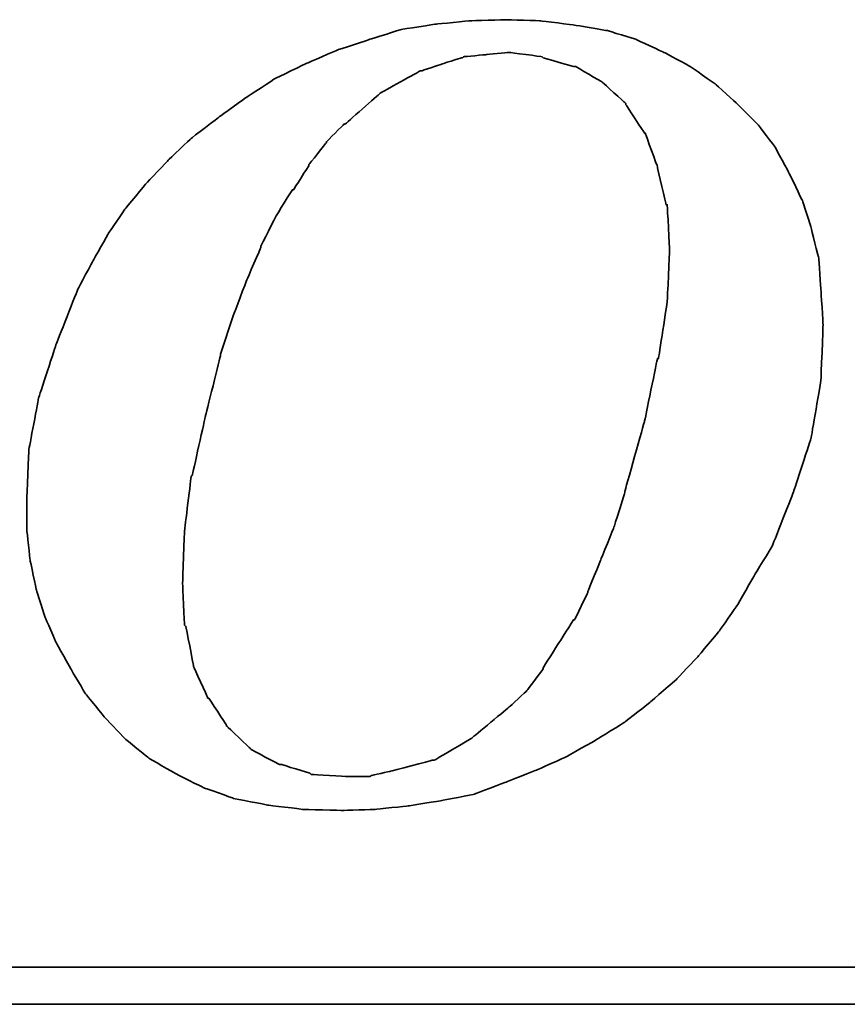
# Model space of a CAD drawing. Header units: millimetres. Extents: x 14 to 555, y 152 to 338.
# Tile 42 of 47: x 435.34 to 440.09, y 198.9 to 204.56. Entities that reach past the tile are written whole.
import ezdxf

# ---------------------------------------------------------------- set-up
doc = ezdxf.new("R2010")
doc.units = ezdxf.units.MM
doc.header["$LTSCALE"] = 0.15
doc.layers.add('DIM', color=4, linetype='CONTINUOUS')
doc.layers.add('layer 1', color=7, linetype='CONTINUOUS')

# ---------------------------------------------------------------- blocks, each defined once
blk = doc.blocks.new('TBI MOTION logo(完整正式版)')
at = {"layer": 'layer 1', "color": 22, "lineweight": 35}
for points, knots in [([(35.79625, -6.98375), (35.79625, -6.98375), (36.23125, -7.43875), (36.23125, -7.43875), (36.23125, -7.43875), (36.23125, -7.43875), (36.75625, -7.87125), (36.75625, -7.87125), (36.75625, -7.87125), (36.75625, -7.87125), (37.33125, -8.20375), (37.33125, -8.20375), (37.33125, -8.20375), (37.33125, -8.20375), (37.95625, -8.51875), (37.95625, -8.51875), (37.95625, -8.51875), (37.95625, -8.51875), (38.62625, -8.75875), (38.62625, -8.75875), (38.62625, -8.75875), (38.62625, -8.75875), (39.37125, -8.90375), (39.37125, -8.90375), (39.37125, -8.90375), (39.37125, -8.90375), (40.14125, -8.99875), (40.14125, -8.99875), (40.14125, -8.99875), (40.14125, -8.99875), (41.02625, -9.02375), (41.02625, -9.02375), (41.02625, -9.02375), (41.02625, -9.02375), (41.74625, -8.99875), (41.74625, -8.99875), (41.74625, -8.99875), (41.74625, -8.99875), (42.46625, -8.92375), (42.46625, -8.92375), (42.46625, -8.92375), (42.46625, -8.92375), (43.21125, -8.80625), (43.21125, -8.80625), (43.21125, -8.80625), (43.21125, -8.80625), (43.93125, -8.66375), (43.93125, -8.66375), (43.93125, -8.66375), (43.93125, -8.66375), (44.62625, -8.39875), (44.62625, -8.39875), (44.62625, -8.39875), (44.62625, -8.39875), (45.29625, -8.13375), (45.29625, -8.13375), (45.29625, -8.13375), (45.29625, -8.13375), (45.94625, -7.84375), (45.94625, -7.84375), (45.94625, -7.84375), (45.94625, -7.84375), (46.61625, -7.46375), (46.61625, -7.46375), (46.61625, -7.46375), (46.61625, -7.46375), (47.24125, -7.07875), (47.24125, -7.07875), (47.24125, -7.07875), (47.24125, -7.07875), (47.81625, -6.62375), (47.81625, -6.62375), (47.81625, -6.62375), (47.81625, -6.62375), (48.36875, -6.14375), (48.36875, -6.14375), (48.36875, -6.14375), (48.36875, -6.14375), (48.84625, -5.64125), (48.84625, -5.64125), (48.84625, -5.64125), (48.84625, -5.64125), (49.32625, -5.06375), (49.32625, -5.06375), (49.32625, -5.06375), (49.32625, -5.06375), (49.71125, -4.51374), (49.71125, -4.51374), (49.71125, -4.51374), (49.71125, -4.51374), (50.09625, -3.83874), (50.09625, -3.83874), (50.09625, -3.83874), (50.09625, -3.83874), (50.48125, -3.21374), (50.48125, -3.21374), (50.48125, -3.21374), (50.48125, -3.21374), (50.96125, -1.99125), (50.96125, -1.99125), (50.96125, -1.99125), (50.96125, -1.99125), (51.34375, -0.81875), (51.34375, -0.81875), (51.34375, -0.81875), (51.34375, -0.81875), (51.56125, 0.45624), (51.56125, 0.45624), (51.56125, 0.45624), (51.56125, 0.45624), (51.60625, 1.67624), (51.60625, 1.67624), (51.60625, 1.67624), (51.60625, 1.67624), (51.56125, 2.44625), (51.56125, 2.44625), (51.56125, 2.44625), (51.56125, 2.44625), (51.51125, 3.14125), (51.51125, 3.14125), (51.51125, 3.14125), (51.51125, 3.14125), (51.34375, 3.81125), (51.34375, 3.81125), (51.34375, 3.81125), (51.34375, 3.81125), (51.15125, 4.41125), (51.15125, 4.41125), (51.15125, 4.41125), (51.15125, 4.41125), (50.86125, 5.01125), (50.86125, 5.01125), (50.86125, 5.01125), (50.86125, 5.01125), (50.55125, 5.58875), (50.55125, 5.58875), (50.55125, 5.58875), (50.55125, 5.58875), (50.16625, 6.09125), (50.16625, 6.09125), (50.16625, 6.09125), (50.16625, 6.09125), (49.71125, 6.54875), (49.71125, 6.54875), (49.71125, 6.54875), (49.71125, 6.54875), (49.23125, 6.98125), (49.23125, 6.98125), (49.23125, 6.98125), (49.23125, 6.98125), (48.67875, 7.36625), (48.67875, 7.36625), (48.67875, 7.36625), (48.67875, 7.36625), (48.10375, 7.67625), (48.10375, 7.67625), (48.10375, 7.67625), (48.10375, 7.67625), (47.48125, 7.96375), (47.48125, 7.96375), (47.48125, 7.96375), (47.48125, 7.96375), (46.85625, 8.15625), (46.85625, 8.15625), (46.85625, 8.15625), (46.85625, 8.15625), (46.13625, 8.27624), (46.13625, 8.27624), (46.13625, 8.27624), (46.13625, 8.27624), (45.39125, 8.37125), (45.39125, 8.37125), (45.39125, 8.37125), (45.39125, 8.37125), (44.62625, 8.39624), (44.62625, 8.39624), (44.62625, 8.39624), (44.62625, 8.39624), (43.83625, 8.37125), (43.83625, 8.37125), (43.83625, 8.37125), (43.83625, 8.37125), (43.09125, 8.30125), (43.09125, 8.30125), (43.09125, 8.30125), (43.09125, 8.30125), (42.32125, 8.18125), (42.32125, 8.18125), (42.32125, 8.18125), (42.32125, 8.18125), (41.62875, 7.96375), (41.62875, 7.96375), (41.62875, 7.96375), (41.62875, 7.96375), (40.90625, 7.72625), (40.90625, 7.72625), (40.90625, 7.72625), (40.90625, 7.72625), (40.23624, 7.43625), (40.23624, 7.43625), (40.23624, 7.43625), (40.23624, 7.43625), (39.54124, 7.10125), (39.54124, 7.10125), (39.54124, 7.10125), (39.54124, 7.10125), (38.91625, 6.69125), (38.91625, 6.69125), (38.91625, 6.69125), (38.91625, 6.69125), (38.31625, 6.26125), (38.31625, 6.26125), (38.31625, 6.26125), (38.31625, 6.26125), (37.69125, 5.78125), (37.69125, 5.78125), (37.69125, 5.78125), (37.69125, 5.78125), (37.18625, 5.30125), (37.18625, 5.30125), (37.18625, 5.30125), (37.18625, 5.30125), (36.70625, 4.79624), (36.70625, 4.79624), (36.70625, 4.79624), (36.70625, 4.79624), (36.23125, 4.22125), (36.23125, 4.22125), (36.23125, 4.22125), (36.23125, 4.22125), (35.87124, 3.69375), (35.87124, 3.69375), (35.87124, 3.69375), (35.87124, 3.69375), (35.53125, 3.09125), (35.53125, 3.09125), (35.53125, 3.09125), (35.53125, 3.09125), (35.19875, 2.47125), (35.19875, 2.47125), (35.19875, 2.47125), (35.19875, 2.47125), (34.71625, 1.24625), (34.71625, 1.24625), (34.71625, 1.24625), (34.71625, 1.24625), (34.33125, 0.06874), (34.33125, 0.06874), (34.33125, 0.06874), (34.33125, 0.06874), (34.11625, -1.07875), (34.11625, -1.07875), (34.11625, -1.07875), (34.11625, -1.07875), (34.07125, -2.15875), (34.07125, -2.15875), (34.07125, -2.15875), (34.07125, -2.15875), (34.07125, -2.85375), (34.07125, -2.85375), (34.07125, -2.85375), (34.07125, -2.85375), (34.14125, -3.50375), (34.14125, -3.50375), (34.14125, -3.50375), (34.14125, -3.50375), (34.28625, -4.17375), (34.28625, -4.17375), (34.28625, -4.17375), (34.28625, -4.17375), (34.47625, -4.77624), (34.47625, -4.77624), (34.47625, -4.77624), (34.47625, -4.77624), (34.71625, -5.32625), (34.71625, -5.32625), (34.71625, -5.32625), (34.71625, -5.32625), (35.05375, -5.92875), (35.05375, -5.92875), (35.05375, -5.92875), (35.05375, -5.92875), (35.36375, -6.45375), (35.36375, -6.45375), (35.36375, -6.45375), (35.36375, -6.45375), (35.79625, -6.98375), (35.79625, -6.98375)], [0, 0, 0, 0, 0.01388889, 0.01388889, 0.01388889, 0.0138889, 0.02777778, 0.02777778, 0.02777778, 0.02777779, 0.04166667, 0.04166667, 0.04166667, 0.04166668, 0.05555556, 0.05555556, 0.05555556, 0.05555557, 0.06944444, 0.06944444, 0.06944444, 0.06944445, 0.08333333, 0.08333333, 0.08333333, 0.08333334, 0.09722222, 0.09722222, 0.09722222, 0.09722223, 0.11111111, 0.11111111, 0.11111111, 0.11111112, 0.125, 0.125, 0.125, 0.12500001, 0.13888889, 0.13888889, 0.13888889, 0.1388889, 0.15277778, 0.15277778, 0.15277778, 0.15277779, 0.16666667, 0.16666667, 0.16666667, 0.16666668, 0.18055556, 0.18055556, 0.18055556, 0.18055557, 0.19444444, 0.19444444, 0.19444444, 0.19444445, 0.20833333, 0.20833333, 0.20833333, 0.20833334, 0.22222222, 0.22222222, 0.22222222, 0.22222223, 0.23611111, 0.23611111, 0.23611111, 0.23611112, 0.25, 0.25, 0.25, 0.25000001, 0.26388889, 0.26388889, 0.26388889, 0.2638889, 0.27777778, 0.27777778, 0.27777778, 0.27777779, 0.29166667, 0.29166667, 0.29166667, 0.29166668, 0.30555556, 0.30555556, 0.30555556, 0.30555557, 0.31944444, 0.31944444, 0.31944444, 0.31944445, 0.33333333, 0.33333333, 0.33333333, 0.33333334, 0.34722222, 0.34722222, 0.34722222, 0.34722223, 0.36111111, 0.36111111, 0.36111111, 0.36111112, 0.375, 0.375, 0.375, 0.37500001, 0.38888889, 0.38888889, 0.38888889, 0.3888889, 0.40277778, 0.40277778, 0.40277778, 0.40277779, 0.41666667, 0.41666667, 0.41666667, 0.41666668, 0.43055556, 0.43055556, 0.43055556, 0.43055557, 0.44444444, 0.44444444, 0.44444444, 0.44444445, 0.45833333, 0.45833333, 0.45833333, 0.45833334, 0.47222222, 0.47222222, 0.47222222, 0.47222223, 0.48611111, 0.48611111, 0.48611111, 0.48611112, 0.5, 0.5, 0.5, 0.50000001, 0.51388889, 0.51388889, 0.51388889, 0.5138889, 0.52777778, 0.52777778, 0.52777778, 0.52777779, 0.54166667, 0.54166667, 0.54166667, 0.54166668, 0.55555556, 0.55555556, 0.55555556, 0.55555557, 0.56944444, 0.56944444, 0.56944444, 0.56944445, 0.58333333, 0.58333333, 0.58333333, 0.58333334, 0.59722222, 0.59722222, 0.59722222, 0.59722223, 0.61111111, 0.61111111, 0.61111111, 0.61111112, 0.625, 0.625, 0.625, 0.62500001, 0.63888889, 0.63888889, 0.63888889, 0.6388889, 0.65277778, 0.65277778, 0.65277778, 0.65277779, 0.66666667, 0.66666667, 0.66666667, 0.66666668, 0.68055556, 0.68055556, 0.68055556, 0.68055557, 0.69444444, 0.69444444, 0.69444444, 0.69444445, 0.70833333, 0.70833333, 0.70833333, 0.70833334, 0.72222222, 0.72222222, 0.72222222, 0.72222223, 0.73611111, 0.73611111, 0.73611111, 0.73611112, 0.75, 0.75, 0.75, 0.75000001, 0.76388889, 0.76388889, 0.76388889, 0.7638889, 0.77777778, 0.77777778, 0.77777778, 0.77777779, 0.79166667, 0.79166667, 0.79166667, 0.79166668, 0.80555556, 0.80555556, 0.80555556, 0.80555557, 0.81944444, 0.81944444, 0.81944444, 0.81944445, 0.83333333, 0.83333333, 0.83333333, 0.83333334, 0.84722222, 0.84722222, 0.84722222, 0.84722223, 0.86111111, 0.86111111, 0.86111111, 0.86111112, 0.875, 0.875, 0.875, 0.87500001, 0.88888889, 0.88888889, 0.88888889, 0.8888889, 0.90277778, 0.90277778, 0.90277778, 0.90277779, 0.91666667, 0.91666667, 0.91666667, 0.91666668, 0.93055556, 0.93055556, 0.93055556, 0.93055557, 0.94444444, 0.94444444, 0.94444444, 0.94444445, 0.95833333, 0.95833333, 0.95833333, 0.95833334, 0.97222222, 0.97222222, 0.97222222, 0.97222223, 0.98611111, 0.98611111, 0.98611111, 0.98611112, 1, 1, 1, 1]), ([(38.33875, 1.03124), (38.33875, 1.03124), (38.62625, 1.89625), (38.62625, 1.89625), (38.62625, 1.89625), (38.62625, 1.89625), (38.91625, 2.66375), (38.91625, 2.66375), (38.91625, 2.66375), (38.91625, 2.66375), (39.22625, 3.38125), (39.22625, 3.38125), (39.22625, 3.38125), (39.22625, 3.38125), (39.22625, 3.40624), (39.22625, 3.40624), (39.22625, 3.40624), (39.22625, 3.40624), (39.56124, 4.07624), (39.56124, 4.07624), (39.56124, 4.07624), (39.56124, 4.07624), (39.92125, 4.65125), (39.92125, 4.65125), (39.92125, 4.65125), (39.92125, 4.65125), (39.94625, 4.65125), (39.94625, 4.65125), (39.94625, 4.65125), (39.94625, 4.65125), (40.28125, 5.17875), (40.28125, 5.17875), (40.28125, 5.17875), (40.28125, 5.17875), (40.28125, 5.20375), (40.28125, 5.20375), (40.28125, 5.20375), (40.28125, 5.20375), (40.66875, 5.68625), (40.66875, 5.68625), (40.66875, 5.68625), (40.66875, 5.68625), (40.66875, 5.70625), (40.66875, 5.70625), (40.66875, 5.70625), (40.66875, 5.70625), (41.05124, 6.09125), (41.05124, 6.09125), (41.05124, 6.09125), (41.05124, 6.09125), (41.07625, 6.09125), (41.07625, 6.09125), (41.07625, 6.09125), (41.07625, 6.09125), (41.84125, 6.76625), (41.84125, 6.76625), (41.84125, 6.76625), (41.84125, 6.76625), (41.86625, 6.78625), (41.86625, 6.78625), (41.86625, 6.78625), (41.86625, 6.78625), (42.73125, 7.26624), (42.73125, 7.26624), (42.73125, 7.26624), (42.73125, 7.26624), (42.75625, 7.26624), (42.75625, 7.26624), (42.75625, 7.26624), (42.75625, 7.26624), (43.18625, 7.41125), (43.18625, 7.41125), (43.18625, 7.41125), (43.18625, 7.41125), (43.64125, 7.55625), (43.64125, 7.55625), (43.64125, 7.55625), (43.64125, 7.55625), (43.66625, 7.55625), (43.66625, 7.55625), (43.66625, 7.55625), (43.66625, 7.55625), (43.69125, 7.58124), (43.69125, 7.58124), (43.69125, 7.58124), (43.69125, 7.58124), (44.19125, 7.62625), (44.19125, 7.62625), (44.19125, 7.62625), (44.19125, 7.62625), (44.67125, 7.67625), (44.67125, 7.67625), (44.67125, 7.67625), (44.67125, 7.67625), (44.69625, 7.67625), (44.69625, 7.67625), (44.69625, 7.67625), (44.69625, 7.67625), (45.41875, 7.58124), (45.41875, 7.58124), (45.41875, 7.58124), (45.41875, 7.58124), (45.44125, 7.55625), (45.44125, 7.55625), (45.44125, 7.55625), (45.44125, 7.55625), (46.11125, 7.36625), (46.11125, 7.36625), (46.11125, 7.36625), (46.11125, 7.36625), (46.13625, 7.36625), (46.13625, 7.36625), (46.13625, 7.36625), (46.13625, 7.36625), (46.15875, 7.36625), (46.15875, 7.36625), (46.15875, 7.36625), (46.15875, 7.36625), (46.73625, 7.02624), (46.73625, 7.02624), (46.73625, 7.02624), (46.73625, 7.02624), (46.76125, 7.00624), (46.76125, 7.00624), (46.76125, 7.00624), (46.76125, 7.00624), (47.24125, 6.57124), (47.24125, 6.57124), (47.24125, 6.57124), (47.24125, 6.57124), (47.26625, 6.54875), (47.26625, 6.54875), (47.26625, 6.54875), (47.26625, 6.54875), (47.26625, 6.52375), (47.26625, 6.52375), (47.26625, 6.52375), (47.26625, 6.52375), (47.67375, 5.89875), (47.67375, 5.89875), (47.67375, 5.89875), (47.67375, 5.89875), (47.69625, 5.89875), (47.69625, 5.89875), (47.69625, 5.89875), (47.69625, 5.89875), (47.69625, 5.87625), (47.69625, 5.87625), (47.69625, 5.87625), (47.69625, 5.87625), (47.96125, 5.15625), (47.96125, 5.15625), (47.96125, 5.15625), (47.96125, 5.15625), (47.96125, 5.13125), (47.96125, 5.13125), (47.96125, 5.13125), (47.96125, 5.13125), (48.15125, 4.31875), (48.15125, 4.31875), (48.15125, 4.31875), (48.15125, 4.31875), (48.17625, 4.31875), (48.17625, 4.31875), (48.17625, 4.31875), (48.17625, 4.31875), (48.17625, 4.29125), (48.17625, 4.29125), (48.17625, 4.29125), (48.17625, 4.29125), (48.22625, 3.33125), (48.22625, 3.33125), (48.22625, 3.33125), (48.22625, 3.33125), (48.22625, 3.30875), (48.22625, 3.30875), (48.22625, 3.30875), (48.22625, 3.30875), (48.17625, 2.20624), (48.17625, 2.20624), (48.17625, 2.20624), (48.17625, 2.20624), (48.17625, 2.18124), (48.17625, 2.18124), (48.17625, 2.18124), (48.17625, 2.18124), (47.98375, 0.93624), (47.98375, 0.93624), (47.98375, 0.93624), (47.98375, 0.93624), (47.96125, 0.93624), (47.96125, 0.93624), (47.96125, 0.93624), (47.96125, 0.93624), (47.67375, -0.45874), (47.67375, -0.45874), (47.67375, -0.45874), (47.67375, -0.45874), (47.24125, -1.99125), (47.24125, -1.99125), (47.24125, -1.99125), (47.24125, -1.99125), (47.24125, -2.01874), (47.24125, -2.01874), (47.24125, -2.01874), (47.24125, -2.01874), (47.00125, -2.78375), (47.00125, -2.78375), (47.00125, -2.78375), (47.00125, -2.78375), (46.71125, -3.50375), (46.71125, -3.50375), (46.71125, -3.50375), (46.71125, -3.50375), (46.42625, -4.19875), (46.42625, -4.19875), (46.42625, -4.19875), (46.42625, -4.19875), (46.42625, -4.22375), (46.42625, -4.22375), (46.42625, -4.22375), (46.42625, -4.22375), (46.13625, -4.82374), (46.13625, -4.82374), (46.13625, -4.82374), (46.13625, -4.82374), (46.11125, -4.82374), (46.11125, -4.82374), (46.11125, -4.82374), (46.11125, -4.82374), (45.77625, -5.35125), (45.77625, -5.35125), (45.77625, -5.35125), (45.77625, -5.35125), (45.44125, -5.87875), (45.44125, -5.87875), (45.44125, -5.87875), (45.44125, -5.87875), (45.44125, -5.90375), (45.44125, -5.90375), (45.44125, -5.90375), (45.44125, -5.90375), (45.10625, -6.35875), (45.10625, -6.35875), (45.10625, -6.35875), (45.10625, -6.35875), (45.08125, -6.38375), (45.08125, -6.38375), (45.08125, -6.38375), (45.08125, -6.38375), (44.69625, -6.74375), (44.69625, -6.74375), (44.69625, -6.74375), (44.69625, -6.74375), (43.88375, -7.41625), (43.88375, -7.41625), (43.88375, -7.41625), (43.88375, -7.41625), (43.85625, -7.43875), (43.85625, -7.43875), (43.85625, -7.43875), (43.85625, -7.43875), (43.04125, -7.91875), (43.04125, -7.91875), (43.04125, -7.91875), (43.04125, -7.91875), (43.01625, -7.91875), (43.01625, -7.91875), (43.01625, -7.91875), (43.01625, -7.91875), (42.99625, -7.91875), (42.99625, -7.91875), (42.99625, -7.91875), (42.99625, -7.91875), (42.08125, -8.15875), (42.08125, -8.15875), (42.08125, -8.15875), (42.08125, -8.15875), (41.65125, -8.25625), (41.65125, -8.25625), (41.65125, -8.25625), (41.65125, -8.25625), (41.62875, -8.27875), (41.62875, -8.27875), (41.62875, -8.27875), (41.62875, -8.27875), (41.60125, -8.27875), (41.60125, -8.27875), (41.60125, -8.27875), (41.60125, -8.27875), (41.12125, -8.27875), (41.12125, -8.27875), (41.12125, -8.27875), (41.12125, -8.27875), (40.35624, -8.23125), (40.35624, -8.23125), (40.35624, -8.23125), (40.35624, -8.23125), (40.33125, -8.23125), (40.33125, -8.23125), (40.33125, -8.23125), (40.33125, -8.23125), (40.30625, -8.20375), (40.30625, -8.20375), (40.30625, -8.20375), (40.30625, -8.20375), (39.68375, -8.01375), (39.68375, -8.01375), (39.68375, -8.01375), (39.68375, -8.01375), (39.66124, -8.01375), (39.66124, -8.01375), (39.66124, -8.01375), (39.66124, -8.01375), (39.63625, -8.01375), (39.63625, -8.01375), (39.63625, -8.01375), (39.63625, -8.01375), (39.01125, -7.67875), (39.01125, -7.67875), (39.01125, -7.67875), (39.01125, -7.67875), (38.98875, -7.65375), (38.98875, -7.65375), (38.98875, -7.65375), (38.98875, -7.65375), (38.48625, -7.17375), (38.48625, -7.17375), (38.48625, -7.17375), (38.48625, -7.17375), (38.45875, -7.14875), (38.45875, -7.14875), (38.45875, -7.14875), (38.45875, -7.14875), (38.45875, -7.12875), (38.45875, -7.12875), (38.45875, -7.12875), (38.45875, -7.12875), (38.07625, -6.54875), (38.07625, -6.54875), (38.07625, -6.54875), (38.07625, -6.54875), (38.05125, -6.54875), (38.05125, -6.54875), (38.05125, -6.54875), (38.05125, -6.54875), (38.05125, -6.52875), (38.05125, -6.52875), (38.05125, -6.52875), (38.05125, -6.52875), (37.74125, -5.85375), (37.74125, -5.85375), (37.74125, -5.85375), (37.74125, -5.85375), (37.74125, -5.82875), (37.74125, -5.82875), (37.74125, -5.82875), (37.74125, -5.82875), (37.57375, -4.96875), (37.57375, -4.96875), (37.57375, -4.96875), (37.57375, -4.96875), (37.54625, -4.94375), (37.54625, -4.94375), (37.54625, -4.94375), (37.54625, -4.94375), (37.50125, -4.03375), (37.50125, -4.03375), (37.50125, -4.03375), (37.50125, -4.03375), (37.50125, -4.00875), (37.50125, -4.00875), (37.50125, -4.00875), (37.50125, -4.00875), (37.54625, -2.85375), (37.54625, -2.85375), (37.54625, -2.85375), (37.54625, -2.85375), (37.69125, -1.65875), (37.69125, -1.65875), (37.69125, -1.65875), (37.69125, -1.65875), (37.71624, -1.63375), (37.71624, -1.63375), (37.71624, -1.63375), (37.71624, -1.63375), (38.00375, -0.33875), (38.00375, -0.33875), (38.00375, -0.33875), (38.00375, -0.33875), (38.33875, 1.00624), (38.33875, 1.00624), (38.33875, 1.00624), (38.33875, 1.00624), (38.33875, 1.03124), (38.33875, 1.03124)], [0, 0, 0, 0, 0.01010101, 0.01010101, 0.01010101, 0.01010102, 0.02020202, 0.02020202, 0.02020202, 0.02020203, 0.03030303, 0.03030303, 0.03030303, 0.03030304, 0.04040404, 0.04040404, 0.04040404, 0.04040405, 0.05050505, 0.05050505, 0.05050505, 0.05050506, 0.06060606, 0.06060606, 0.06060606, 0.06060607, 0.07070707, 0.07070707, 0.07070707, 0.07070708, 0.08080808, 0.08080808, 0.08080808, 0.08080809, 0.09090909, 0.09090909, 0.09090909, 0.0909091, 0.1010101, 0.1010101, 0.1010101, 0.10101011, 0.11111111, 0.11111111, 0.11111111, 0.11111112, 0.12121212, 0.12121212, 0.12121212, 0.12121213, 0.13131313, 0.13131313, 0.13131313, 0.13131314, 0.14141414, 0.14141414, 0.14141414, 0.14141415, 0.15151515, 0.15151515, 0.15151515, 0.15151516, 0.16161616, 0.16161616, 0.16161616, 0.16161617, 0.17171717, 0.17171717, 0.17171717, 0.17171718, 0.18181818, 0.18181818, 0.18181818, 0.18181819, 0.19191919, 0.19191919, 0.19191919, 0.1919192, 0.2020202, 0.2020202, 0.2020202, 0.20202021, 0.21212121, 0.21212121, 0.21212121, 0.21212122, 0.22222222, 0.22222222, 0.22222222, 0.22222223, 0.23232323, 0.23232323, 0.23232323, 0.23232324, 0.24242424, 0.24242424, 0.24242424, 0.24242425, 0.25252525, 0.25252525, 0.25252525, 0.25252526, 0.26262626, 0.26262626, 0.26262626, 0.26262627, 0.27272727, 0.27272727, 0.27272727, 0.27272728, 0.28282828, 0.28282828, 0.28282828, 0.28282829, 0.29292929, 0.29292929, 0.29292929, 0.2929293, 0.3030303, 0.3030303, 0.3030303, 0.30303031, 0.31313131, 0.31313131, 0.31313131, 0.31313132, 0.32323232, 0.32323232, 0.32323232, 0.32323233, 0.33333333, 0.33333333, 0.33333333, 0.33333334, 0.34343434, 0.34343434, 0.34343434, 0.34343435, 0.35353535, 0.35353535, 0.35353535, 0.35353536, 0.36363636, 0.36363636, 0.36363636, 0.36363637, 0.37373737, 0.37373737, 0.37373737, 0.37373738, 0.38383838, 0.38383838, 0.38383838, 0.38383839, 0.39393939, 0.39393939, 0.39393939, 0.3939394, 0.4040404, 0.4040404, 0.4040404, 0.40404041, 0.41414141, 0.41414141, 0.41414141, 0.41414142, 0.42424242, 0.42424242, 0.42424242, 0.42424243, 0.43434343, 0.43434343, 0.43434343, 0.43434344, 0.44444444, 0.44444444, 0.44444444, 0.44444445, 0.45454545, 0.45454545, 0.45454545, 0.45454546, 0.46464646, 0.46464646, 0.46464646, 0.46464647, 0.47474747, 0.47474747, 0.47474747, 0.47474748, 0.48484848, 0.48484848, 0.48484848, 0.48484849, 0.49494949, 0.49494949, 0.49494949, 0.4949495, 0.50505051, 0.50505051, 0.50505051, 0.50505052, 0.51515152, 0.51515152, 0.51515152, 0.51515153, 0.52525253, 0.52525253, 0.52525253, 0.52525254, 0.53535354, 0.53535354, 0.53535354, 0.53535355, 0.54545455, 0.54545455, 0.54545455, 0.54545456, 0.55555556, 0.55555556, 0.55555556, 0.55555557, 0.56565657, 0.56565657, 0.56565657, 0.56565658, 0.57575758, 0.57575758, 0.57575758, 0.57575759, 0.58585859, 0.58585859, 0.58585859, 0.5858586, 0.5959596, 0.5959596, 0.5959596, 0.59595961, 0.60606061, 0.60606061, 0.60606061, 0.60606062, 0.61616162, 0.61616162, 0.61616162, 0.61616163, 0.62626263, 0.62626263, 0.62626263, 0.62626264, 0.63636364, 0.63636364, 0.63636364, 0.63636365, 0.64646465, 0.64646465, 0.64646465, 0.64646466, 0.65656566, 0.65656566, 0.65656566, 0.65656567, 0.66666667, 0.66666667, 0.66666667, 0.66666668, 0.67676768, 0.67676768, 0.67676768, 0.67676769, 0.68686869, 0.68686869, 0.68686869, 0.6868687, 0.6969697, 0.6969697, 0.6969697, 0.69696971, 0.70707071, 0.70707071, 0.70707071, 0.70707072, 0.71717172, 0.71717172, 0.71717172, 0.71717173, 0.72727273, 0.72727273, 0.72727273, 0.72727274, 0.73737374, 0.73737374, 0.73737374, 0.73737375, 0.74747475, 0.74747475, 0.74747475, 0.74747476, 0.75757576, 0.75757576, 0.75757576, 0.75757577, 0.76767677, 0.76767677, 0.76767677, 0.76767678, 0.77777778, 0.77777778, 0.77777778, 0.77777779, 0.78787879, 0.78787879, 0.78787879, 0.7878788, 0.7979798, 0.7979798, 0.7979798, 0.79797981, 0.80808081, 0.80808081, 0.80808081, 0.80808082, 0.81818182, 0.81818182, 0.81818182, 0.81818183, 0.82828283, 0.82828283, 0.82828283, 0.82828284, 0.83838384, 0.83838384, 0.83838384, 0.83838385, 0.84848485, 0.84848485, 0.84848485, 0.84848486, 0.85858586, 0.85858586, 0.85858586, 0.85858587, 0.86868687, 0.86868687, 0.86868687, 0.86868688, 0.87878788, 0.87878788, 0.87878788, 0.87878789, 0.88888889, 0.88888889, 0.88888889, 0.8888889, 0.8989899, 0.8989899, 0.8989899, 0.89898991, 0.90909091, 0.90909091, 0.90909091, 0.90909092, 0.91919192, 0.91919192, 0.91919192, 0.91919193, 0.92929293, 0.92929293, 0.92929293, 0.92929294, 0.93939394, 0.93939394, 0.93939394, 0.93939395, 0.94949495, 0.94949495, 0.94949495, 0.94949496, 0.95959596, 0.95959596, 0.95959596, 0.95959597, 0.96969697, 0.96969697, 0.96969697, 0.96969698, 0.97979798, 0.97979798, 0.97979798, 0.97979799, 0.98989899, 0.98989899, 0.98989899, 0.989899, 1, 1, 1, 1]), ([(75.90875, -9.47875), (75.90875, -9.47875), (75.90875, -12.28625), (75.90875, -12.28625), (75.90875, -12.28625), (75.90875, -12.28625), (75.90875, -12.47875), (75.90875, -12.47875), (75.90875, -12.47875), (75.90875, -12.47875), (75.71625, -12.47875), (75.71625, -12.47875), (75.71625, -12.47875), (75.71625, -12.47875), (-88.32875, -12.47875), (-88.32875, -12.47875), (-88.32875, -12.47875), (-88.32875, -12.47875), (-88.32875, -13.29375), (-88.32875, -13.29375), (-88.32875, -13.29375), (-88.32875, -13.29375), (82.89125, -13.29375), (82.89125, -13.29375), (82.89125, -13.29375), (82.89125, -13.29375), (75.90875, -9.47875), (75.90875, -9.47875)], [0, 0, 0, 0, 0.14285714, 0.14285714, 0.14285714, 0.14285715, 0.28571429, 0.28571429, 0.28571429, 0.2857143, 0.42857143, 0.42857143, 0.42857143, 0.42857144, 0.57142857, 0.57142857, 0.57142857, 0.57142858, 0.71428571, 0.71428571, 0.71428571, 0.71428572, 0.85714286, 0.85714286, 0.85714286, 0.85714287, 1, 1, 1, 1])]:
    blk.add_open_spline(points, degree=3, knots=knots, dxfattribs=at)

msp = doc.modelspace()

# ---------------------------------------------------------------- block references
at = {"layer": 'DIM', "color": 7, "xscale": 0.2606204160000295, "yscale": 0.2606204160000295, "zscale": 0.2606204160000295}
msp.add_blockref('TBI MOTION logo(完整正式版)', (426.5043, 202.3683), dxfattribs=at)

doc.saveas('drawing.dxf')
